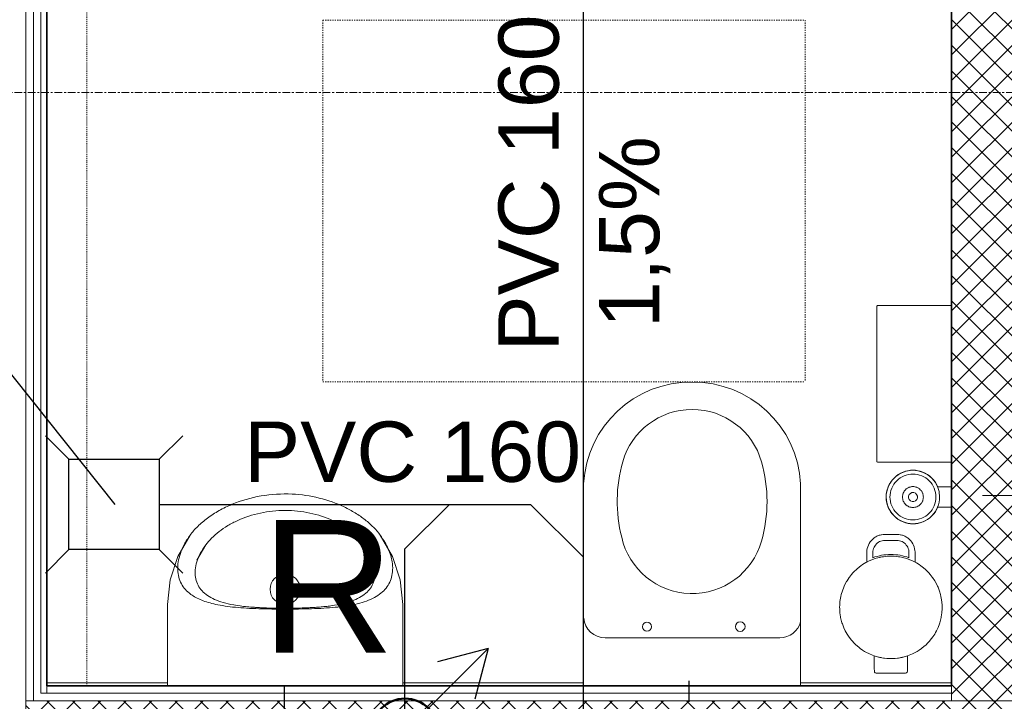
# Model space of a CAD drawing. Header units: millimetres. Extents: x -37728 to 44100, y 631619 to 691915.
# Tile 5 of 256: x -34865 to -33233, y 655558 to 656689. Entities that reach past the tile are written whole.
import ezdxf

# ---------------------------------------------------------------- set-up
doc = ezdxf.new("R2010")
doc.units = ezdxf.units.MM
for name, pattern in [('__FK_przerywana', [0.32004, 0.16002, -0.16002]), ('IMPORT-Short Dash', [0.4, 0.2, -0.2]), ('Linia siatki', [2.2225, 1.27, -0.3175, 0.3175, -0.3175])]:
    doc.linetypes.add(name, pattern=pattern)
doc.layers.add('_XREF', color=7, linetype='Continuous')
doc.layers.add('LEGENDA', color=7, linetype='Continuous')
for name, color, linetype, lineweight in [('A-AREA', 252, 'Continuous', 5), ('A-AREA-IDEN', 252, 'Continuous', 5), ('A-DETL', 252, 'Continuous', 5), ('A-DETL-GENF', 252, 'Continuous', 5), ('A-DETL-MBND', 252, 'Continuous', 5), ('A-WALL', 252, 'Continuous', 35), ('A-WALL-PATT', 252, 'Continuous', 35), ('G-IMPT', 252, 'Continuous', 5), ('I-FURN', 252, 'Continuous', 5), ('ins-kanaliza wentylacja', 2, 'Continuous', 30), ('ins-kanaliza-sanitarna', 14, 'Continuous', 30), ('ins-kanalizacja-sanitarna-w posadzce', 35, 'KANALIZACJA_SANITARNA', 30), ('ins-opisy', 7, 'Continuous', 25), ('IS_kanalizacja podposadzkowa', 14, 'Continuous', 50), ('P-SANR-FIXT', 252, 'Continuous', 5), ('S-GRID', 252, 'Continuous', 5)]:
    doc.layers.add(name, color=color, linetype=linetype, lineweight=lineweight)
doc.styles.add('Arial', font='arial.ttf', dxfattribs={"height": 5.447353})
doc.styles.get("Standard").update_dxf_attribs({"font": 'arial.ttf'})
doc.styles.add('styl1', font='arial.ttf')
doc.linetypes.add('KANALIZACJA_SANITARNA', pattern='A,0.5,-0.2,["KS",Standard,S=0.1,R=0,X=-0.1,Y=-0.05],-0.2', length=0.9)
pattern_1 = [(45, (-64249.1606, -65444.3874), (-2.12132034, 2.12132034), []), (135, (-64249.1606, -65444.3874), (-2.12132034, -2.12132034), [])]

# ---------------------------------------------------------------- blocks, each defined once
blk = doc.blocks.new('Sanitary_Accessories_HEWI_Toilet-brush-unit - Default Colour - _DC Matt black_-V3-__-00_00 Przyziemie PB')
at = {"layer": 'G-IMPT', "color": 252}
blk.add_line((3.81, -0.99), (3.81, -0.98), dxfattribs=at)
at = {"layer": 'G-IMPT', "color": 252, "flags": 128}
for points in [[(-1.7, 3.13), (-2.04, 2.97), (-2.43, 2.74), (-2.8, 2.47), (-3.14, 2.16), (-3.45, 1.82), (-3.72, 1.45), (-3.95, 1.06), (-4.13, 0.66), (-4.27, 0.24), (-4.37, -0.17), (-4.43, -0.58), (-4.44, -0.98), (-4.43, -1.38), (-4.37, -1.79), (-4.27, -2.2), (-4.13, -2.62), (-3.95, -3.02), (-3.72, -3.41), (-3.45, -3.78), (-3.14, -4.12), (-2.8, -4.43), (-2.43, -4.7), (-2.04, -4.93), (-1.64, -5.11), (-1.22, -5.25), (-0.81, -5.35), (-0.4, -5.41), (0, -5.43), (0.4, -5.41), (0.81, -5.35), (1.22, -5.25), (1.64, -5.11), (2.04, -4.93), (2.43, -4.7), (2.8, -4.43), (3.14, -4.12), (3.45, -3.78), (3.72, -3.41), (3.95, -3.02), (4.13, -2.62), (4.27, -2.2), (4.37, -1.79), (4.43, -1.38), (4.45, -0.98), (4.43, -0.58), (4.37, -0.17), (4.27, 0.24), (4.13, 0.66), (3.95, 1.06), (3.72, 1.45), (3.45, 1.82), (3.14, 2.16), (2.8, 2.47), (2.43, 2.74), (2.04, 2.97), (1.7, 3.13), (1.7, 4.66), (1.7, 5.41)], [(-1.7, 5.41), (-1.7, 4.66), (-1.7, 3.89), (-1.7, 3.13)]]:
    blk.add_lwpolyline(points, dxfattribs=at)
for points in [[(-0.16, 0.74), (-0.17, 0.74), (-0.31, 0.72), (-0.34, 0.72), (-0.48, 0.68), (-0.5, 0.67), (-0.64, 0.63), (-0.66, 0.62), (-0.79, 0.56), (-0.82, 0.55), (-0.95, 0.47), (-0.96, 0.46), (-1.09, 0.36), (-1.1, 0.36), (-1.22, 0.24), (-1.34, 0.12), (-1.34, 0.11), (-1.44, -0.02), (-1.45, -0.03), (-1.53, -0.17), (-1.54, -0.19), (-1.6, -0.32), (-1.61, -0.34), (-1.66, -0.48), (-1.66, -0.5), (-1.7, -0.64), (-1.7, -0.67), (-1.72, -0.81), (-1.72, -0.83), (-1.73, -0.98), (-1.72, -1.14), (-1.72, -1.15), (-1.7, -1.3), (-1.7, -1.32), (-1.66, -1.46), (-1.66, -1.48), (-1.61, -1.62), (-1.6, -1.64), (-1.54, -1.78), (-1.53, -1.8), (-1.45, -1.93), (-1.44, -1.94), (-1.34, -2.07), (-1.34, -2.08), (-1.22, -2.2), (-1.1, -2.32), (-1.09, -2.32), (-0.96, -2.42), (-0.95, -2.43), (-0.82, -2.51), (-0.79, -2.52), (-0.66, -2.58), (-0.64, -2.59), (-0.5, -2.64), (-0.48, -2.64), (-0.34, -2.68), (-0.31, -2.68), (-0.17, -2.7), (-0.16, -2.7), (0, -2.71), (0.16, -2.7), (0.17, -2.7), (0.32, -2.68), (0.34, -2.68), (0.48, -2.64), (0.5, -2.64), (0.64, -2.59), (0.66, -2.58), (0.79, -2.52), (0.82, -2.51), (0.95, -2.43), (0.96, -2.42), (1.09, -2.32), (1.1, -2.32), (1.22, -2.2), (1.34, -2.08), (1.34, -2.07), (1.44, -1.94), (1.45, -1.93), (1.53, -1.8), (1.54, -1.78), (1.6, -1.64), (1.61, -1.62), (1.66, -1.48), (1.66, -1.46), (1.7, -1.32), (1.7, -1.3), (1.72, -1.15), (1.72, -1.14), (1.73, -0.98), (1.72, -0.83), (1.72, -0.81), (1.7, -0.67), (1.7, -0.64), (1.66, -0.5), (1.66, -0.48), (1.61, -0.34), (1.6, -0.32), (1.54, -0.19), (1.53, -0.17), (1.45, -0.03), (1.44, -0.02), (1.34, 0.11), (1.34, 0.12), (1.22, 0.24), (1.1, 0.36), (1.09, 0.36), (0.96, 0.46), (0.95, 0.47), (0.82, 0.55), (0.79, 0.56), (0.66, 0.62), (0.64, 0.63), (0.5, 0.67), (0.48, 0.68), (0.34, 0.72), (0.32, 0.72), (0.17, 0.74), (0.16, 0.74), (0, 0.75)], [(0.13, -0.24), (-0.16, -0.25), (-0.43, -0.37), (-0.63, -0.58), (-0.74, -0.85), (-0.73, -1.14), (-0.61, -1.41), (-0.4, -1.61), (-0.13, -1.72), (0.16, -1.71), (0.43, -1.6), (0.63, -1.38), (0.74, -1.11), (0.73, -0.82), (0.61, -0.55), (0.4, -0.35)]]:
    blk.add_lwpolyline(points, close=True, dxfattribs=at)
at = {"layer": 'G-IMPT', "color": 252}
for centre, radius, start, end in [((0, -0.99), 4.43, 90, 180), ((0, -0.99), 4.43, 360, 90), ((0, -0.98), 3.81, 134.9938, 180), ((0, -0.98), 3.81, 90, 134.9938), ((0, -0.98), 3.81, 45.0062, 90), ((0, -0.98), 3.81, 0, 45.0062), ((0, -0.99), 4.43, 180, 270), ((0, -0.98), 3.81, 180, 225.0062), ((0, -0.99), 4.43, 270, 0), ((0, -0.98), 3.81, 314.9432, 359.8989), ((0, -0.98), 3.81, 225.0062, 270), ((0, -0.98), 3.81, 270, 314.9432)]:
    blk.add_arc(centre, radius, start, end, dxfattribs=at)
blk = doc.blocks.new('Sanitary_Sanitary-Accessories_HEWI_HEWI-Waste-bin-950-05-30501 - Colour - Matt black-V4-__-00_00 Przyziemie PB')
at = {"layer": 'A-DETL-GENF', "color": 252}
for p, q in [((-2.6, 11.48), (-2.71, 11.38)), ((-2.45, 11.53), (-2.6, 11.48)), ((-1.96, 11.53), (-2.45, 11.53)), ((-1.47, 11.53), (-1.96, 11.53)), ((-0.98, 11.53), (-1.47, 11.53)), ((-0.49, 11.53), (-0.98, 11.53)), ((0, 11.53), (-0.49, 11.53)), ((0.49, 11.53), (0, 11.53)), ((0.98, 11.53), (0.49, 11.53)), ((1.47, 11.53), (0.98, 11.53)), ((1.96, 11.53), (1.47, 11.53)), ((2.45, 11.53), (1.96, 11.53)), ((2.6, 11.48), (2.45, 11.53)), ((2.71, 11.38), (2.6, 11.48)), ((-2.71, 11.38), (-2.75, 11.22)), ((-2.75, 11.22), (-2.75, 10.71)), ((-2.75, 10.71), (-2.75, 10.2)), ((-2.75, 10.2), (-2.75, 9.69)), ((2.74, 11.28), (2.71, 11.38)), ((2.75, 10.71), (2.74, 11.28)), ((2.75, 10.2), (2.75, 10.71)), ((2.75, 9.69), (2.75, 10.2)), ((-3.61, 8.32), (-4.16, 8.04)), ((-3.04, 8.56), (-3.61, 8.32)), ((-2.75, 8.67), (-3.04, 8.56)), ((-2.75, 9.69), (-2.75, 9.18)), ((-2.75, 9.18), (-2.75, 8.67)), ((-2.75, 8.67), (-2.43, 8.77)), ((-2.45, 8.76), (-2.75, 8.67)), ((-1.98, 8.89), (-2.45, 8.76)), ((-2.43, 8.77), (-2.03, 8.88)), ((-2.03, 8.88), (-1.94, 8.9)), ((-1.85, 8.92), (-1.98, 8.89)), ((-1.94, 8.9), (-1.63, 8.97)), ((-1.24, 9.03), (-1.85, 8.92)), ((-1.63, 8.97), (-1.49, 8.99)), ((-1.49, 8.99), (-1.21, 9.04)), ((-0.62, 9.1), (-1.24, 9.03)), ((-1.21, 9.04), (-1.08, 9.06)), ((-1.08, 9.06), (-0.69, 9.1)), ((-0.69, 9.1), (-0.27, 9.12)), ((-0.4, 9.12), (-0.62, 9.1)), ((0, 9.12), (-0.4, 9.12)), ((-0.27, 9.12), (-0.15, 9.12)), ((-0.15, 9.12), (0.15, 9.12)), ((0.4, 9.12), (0, 9.12)), ((0.15, 9.12), (0.27, 9.12)), ((0.27, 9.12), (0.67, 9.1)), ((0.62, 9.1), (0.4, 9.12)), ((1.2, 9.04), (0.62, 9.1)), ((0.67, 9.1), (1.08, 9.06)), ((1.08, 9.06), (1.21, 9.04)), ((1.85, 8.92), (1.2, 9.04)), ((1.21, 9.04), (1.49, 8.99)), ((1.49, 8.99), (1.63, 8.97)), ((1.63, 8.97), (1.94, 8.9)), ((1.98, 8.89), (1.85, 8.92)), ((1.94, 8.9), (2.03, 8.88)), ((2.45, 8.76), (1.98, 8.89)), ((2.03, 8.88), (2.43, 8.77)), ((2.43, 8.77), (2.75, 8.67)), ((2.75, 8.67), (2.45, 8.76)), ((2.75, 9.18), (2.75, 9.69)), ((2.75, 8.67), (2.75, 9.18)), ((3.04, 8.56), (2.75, 8.67)), ((3.57, 8.34), (3.04, 8.56)), ((4.16, 8.04), (3.57, 8.34)), ((-5.77, 6.87), (-6.12, 6.52)), ((-5.67, 6.96), (-5.77, 6.87)), ((-5.19, 7.35), (-5.67, 6.96)), ((-5.09, 7.43), (-5.19, 7.35)), ((-4.69, 7.71), (-5.09, 7.43)), ((-4.35, 7.93), (-4.69, 7.71)), ((-4.16, 8.04), (-4.35, 7.93)), ((4.35, 7.93), (4.16, 8.04)), ((4.69, 7.71), (4.35, 7.93)), ((5.09, 7.43), (4.69, 7.71)), ((5.19, 7.35), (5.09, 7.43)), ((5.67, 6.96), (5.19, 7.35)), ((5.77, 6.87), (5.67, 6.96)), ((6.12, 6.52), (5.77, 6.87)), ((-7.26, 5.05), (-7.41, 4.79)), ((-6.94, 5.54), (-7.26, 5.05)), ((-6.53, 6.06), (-6.94, 5.54)), ((-6.39, 6.23), (-6.53, 6.06)), ((-6.12, 6.52), (-6.39, 6.23)), ((6.39, 6.23), (6.12, 6.52)), ((6.53, 6.06), (6.39, 6.23)), ((6.91, 5.57), (6.53, 6.06)), ((7.26, 5.05), (6.91, 5.57)), ((7.41, 4.79), (7.26, 5.05)), ((-8.04, 3.37), (-8.11, 3.17)), ((-7.82, 3.95), (-8.04, 3.37)), ((-7.56, 4.51), (-7.82, 3.95)), ((-7.41, 4.79), (-7.56, 4.51)), ((7.56, 4.51), (7.41, 4.79)), ((7.8, 4), (7.56, 4.51)), ((8.04, 3.37), (7.8, 4)), ((8.11, 3.17), (8.04, 3.37)), ((-8.36, 2.17), (-8.45, 1.55)), ((-8.33, 2.31), (-8.36, 2.17)), ((-8.22, 2.77), (-8.33, 2.31)), ((-8.11, 3.17), (-8.22, 2.77)), ((8.22, 2.77), (8.11, 3.17)), ((8.33, 2.31), (8.22, 2.77)), ((8.36, 2.17), (8.33, 2.31)), ((8.45, 1.55), (8.36, 2.17)), ((-8.49, 0.94), (-8.5, 0.55)), ((-8.5, 0.55), (-8.49, 0.31)), ((-8.46, 1.44), (-8.49, 0.94)), ((-8.49, 0.31), (-8.45, -0.3)), ((-8.45, 1.55), (-8.46, 1.44)), ((8.46, 1.44), (8.45, 1.55)), ((8.45, -0.33), (8.49, 0.31)), ((8.49, 0.94), (8.46, 1.44)), ((8.5, 0.55), (8.49, 0.94)), ((8.49, 0.31), (8.5, 0.55)), ((-8.45, -0.3), (-8.36, -0.92)), ((-8.36, -0.92), (-8.3, -1.2)), ((-8.3, -1.2), (-8.22, -1.52)), ((-8.22, -1.52), (-8.07, -2.06)), ((8.04, -2.12), (8.22, -1.52)), ((8.22, -1.52), (8.3, -1.2)), ((8.3, -1.2), (8.36, -0.92)), ((8.36, -0.92), (8.45, -0.33)), ((-8.07, -2.06), (-7.82, -2.7)), ((-7.82, -2.7), (-7.74, -2.88)), ((-7.74, -2.88), (-7.56, -3.26)), ((-7.56, -3.26), (-7.34, -3.67)), ((7.34, -3.67), (7.56, -3.26)), ((7.56, -3.26), (7.74, -2.88)), ((7.74, -2.88), (7.82, -2.7)), ((7.82, -2.7), (8.04, -2.12)), ((-7.34, -3.67), (-7.26, -3.8)), ((-7.26, -3.8), (-6.91, -4.32)), ((-6.91, -4.32), (-6.85, -4.41)), ((-6.85, -4.41), (-6.53, -4.81)), ((-6.53, -4.81), (-6.29, -5.09)), ((6.29, -5.09), (6.53, -4.81)), ((6.53, -4.81), (6.85, -4.41)), ((6.85, -4.41), (6.91, -4.32)), ((6.91, -4.32), (7.26, -3.8)), ((7.26, -3.8), (7.34, -3.67)), ((-6.29, -5.09), (-6.12, -5.27)), ((-6.12, -5.27), (-5.67, -5.71)), ((-5.67, -5.71), (-5.19, -6.1)), ((-5.19, -6.1), (-4.97, -6.27)), ((-4.97, -6.27), (-4.69, -6.46)), ((-4.69, -6.46), (-4.23, -6.75)), ((4.16, -6.79), (4.69, -6.46)), ((4.69, -6.46), (4.97, -6.27)), ((4.97, -6.27), (5.19, -6.1)), ((5.19, -6.1), (5.66, -5.71)), ((5.66, -5.71), (6.12, -5.27)), ((6.12, -5.27), (6.29, -5.09)), ((-4.23, -6.75), (-3.61, -7.07)), ((-3.61, -7.07), (-4, -6.87)), ((-4, -6.87), (-4, -7.27)), ((-4, -7.27), (-4, -7.67)), ((-4, -7.67), (-4, -8.07)), ((-4, -8.07), (-4, -8.48)), ((-3.61, -7.07), (-3.44, -7.15)), ((-3.44, -7.15), (-3.61, -7.07)), ((-3.44, -7.15), (-3.04, -7.31)), ((-3.04, -7.31), (-3.44, -7.15)), ((-3.04, -7.31), (-2.61, -7.46)), ((-2.61, -7.46), (-3.04, -7.31)), ((-2.64, -7.73), (-3, -7.6)), ((-3, -7.6), (-3, -8.04)), ((-3, -7.6), (-2.64, -7.73)), ((-3, -8.04), (-3, -7.6)), ((-3, -8.04), (-3, -8.48)), ((-3, -8.48), (-3, -8.04)), ((-2.28, -7.84), (-2.64, -7.73)), ((-2.64, -7.73), (-2.28, -7.84)), ((-2.61, -7.46), (-2.45, -7.51)), ((-2.45, -7.51), (-2.61, -7.46)), ((-2.45, -7.51), (-1.85, -7.67)), ((-2.15, -7.59), (-2.45, -7.51)), ((-1.91, -7.93), (-2.28, -7.84)), ((-2.28, -7.84), (-1.91, -7.93)), ((-1.85, -7.67), (-2.15, -7.59)), ((-1.54, -8.01), (-1.91, -7.93)), ((-1.91, -7.93), (-1.54, -8.01)), ((-1.85, -7.67), (-1.76, -7.69)), ((-1.76, -7.69), (-1.85, -7.67)), ((-1.76, -7.69), (-1.24, -7.78)), ((-1.5, -7.74), (-1.76, -7.69)), ((-1.16, -8.07), (-1.54, -8.01)), ((-1.54, -8.01), (-1.16, -8.07)), ((-1.24, -7.78), (-1.5, -7.74)), ((-1.24, -7.78), (-0.88, -7.83)), ((-0.88, -7.83), (-1.24, -7.78)), ((-0.77, -8.11), (-1.16, -8.07)), ((-1.16, -8.07), (-0.77, -8.11)), ((-0.88, -7.83), (-0.62, -7.85)), ((-0.62, -7.85), (-0.88, -7.83)), ((-0.39, -8.14), (-0.77, -8.11)), ((-0.77, -8.11), (-0.39, -8.14)), ((-0.62, -7.85), (0, -7.88)), ((-0.31, -7.86), (-0.62, -7.85)), ((0, -8.15), (-0.39, -8.14)), ((-0.39, -8.14), (0, -8.15)), ((0, -7.88), (-0.31, -7.86)), ((0, -7.88), (0.62, -7.85)), ((0.31, -7.86), (0, -7.88)), ((0.39, -8.14), (0, -8.15)), ((0, -8.15), (0.39, -8.14)), ((0.62, -7.85), (0.31, -7.86)), ((0.77, -8.11), (0.39, -8.14)), ((0.39, -8.14), (0.77, -8.11)), ((0.62, -7.85), (0.88, -7.83)), ((0.88, -7.83), (0.62, -7.85)), ((1.16, -8.07), (0.77, -8.11)), ((0.77, -8.11), (1.16, -8.07)), ((0.88, -7.83), (1.24, -7.78)), ((1.24, -7.78), (0.88, -7.83)), ((1.54, -8.01), (1.16, -8.07)), ((1.16, -8.07), (1.54, -8.01)), ((1.24, -7.78), (1.76, -7.69)), ((1.5, -7.74), (1.24, -7.78)), ((1.76, -7.69), (1.5, -7.74)), ((1.91, -7.93), (1.54, -8.01)), ((1.54, -8.01), (1.91, -7.93)), ((1.76, -7.69), (1.85, -7.67)), ((1.85, -7.67), (1.76, -7.69)), ((1.85, -7.67), (2.45, -7.51)), ((2.15, -7.59), (1.85, -7.67)), ((2.28, -7.84), (1.91, -7.93)), ((1.91, -7.93), (2.28, -7.84)), ((2.45, -7.51), (2.15, -7.59)), ((2.64, -7.73), (2.28, -7.84)), ((2.28, -7.84), (2.64, -7.73)), ((2.45, -7.51), (2.61, -7.46)), ((2.61, -7.46), (2.45, -7.51)), ((2.61, -7.46), (3.04, -7.31)), ((3.04, -7.31), (2.61, -7.46)), ((3, -7.6), (2.64, -7.73)), ((2.64, -7.73), (3, -7.6)), ((3, -8.04), (3, -7.6)), ((3, -7.6), (3, -8.04)), ((3, -8.48), (3, -8.04)), ((3, -8.04), (3, -8.48)), ((3.04, -7.31), (3.44, -7.15)), ((3.44, -7.15), (3.04, -7.31)), ((3.44, -7.15), (3.61, -7.07)), ((3.61, -7.07), (3.44, -7.15)), ((3.61, -7.07), (4.16, -6.79)), ((4, -6.87), (3.61, -7.07)), ((4, -7.27), (4, -6.87)), ((4, -7.67), (4, -7.27)), ((4, -8.07), (4, -7.67)), ((4, -8.48), (4, -8.07)), ((-4, -8.48), (-4, -8.59)), ((-4, -8.59), (-3.98, -8.79)), ((-3.98, -8.79), (-3.93, -9.1)), ((-3.93, -9.1), (-3.86, -9.4)), ((-3.86, -9.4), (-3.75, -9.67)), ((-3.75, -9.67), (-3.62, -9.93)), ((-3, -8.48), (-2.99, -8.7)), ((-2.99, -8.7), (-3, -8.48)), ((-2.99, -8.7), (-2.95, -8.92)), ((-2.95, -8.92), (-2.99, -8.7)), ((-2.95, -8.92), (-2.89, -9.14)), ((-2.89, -9.14), (-2.95, -8.92)), ((-2.89, -9.14), (-2.8, -9.34)), ((-2.8, -9.34), (-2.89, -9.14)), ((-2.8, -9.34), (-2.69, -9.54)), ((-2.69, -9.54), (-2.8, -9.34)), ((-2.69, -9.54), (-2.56, -9.72)), ((-2.56, -9.72), (-2.69, -9.54)), ((-2.56, -9.72), (-2.41, -9.89)), ((-2.41, -9.89), (-2.56, -9.72)), ((2.41, -9.89), (2.56, -9.72)), ((2.56, -9.72), (2.41, -9.89)), ((2.56, -9.72), (2.69, -9.54)), ((2.69, -9.54), (2.56, -9.72)), ((2.69, -9.54), (2.8, -9.34)), ((2.8, -9.34), (2.69, -9.54)), ((2.8, -9.34), (2.89, -9.14)), ((2.89, -9.14), (2.8, -9.34)), ((2.89, -9.14), (2.95, -8.92)), ((2.95, -8.92), (2.89, -9.14)), ((2.95, -8.92), (2.99, -8.7)), ((2.99, -8.7), (2.95, -8.92)), ((2.99, -8.7), (3, -8.48)), ((3, -8.48), (2.99, -8.7)), ((3.6, -9.98), (3.74, -9.7)), ((3.74, -9.7), (3.85, -9.4)), ((3.85, -9.4), (3.93, -9.12)), ((3.93, -9.12), (3.98, -8.85)), ((3.98, -8.85), (4, -8.59)), ((4, -8.59), (4, -8.48)), ((-3.62, -9.93), (-3.47, -10.18)), ((-3.47, -10.18), (-3.28, -10.42)), ((-3.28, -10.42), (-3.23, -10.48)), ((-3.23, -10.48), (-3.07, -10.64)), ((-3.07, -10.64), (-3.01, -10.7)), ((-3.01, -10.7), (-2.85, -10.84)), ((-2.85, -10.84), (-2.76, -10.9)), ((-2.76, -10.9), (-2.6, -11.01)), ((-2.6, -11.01), (-2.5, -11.07)), ((-2.5, -11.07), (-2.34, -11.16)), ((-2.41, -9.89), (-2.25, -10.04)), ((-2.25, -10.04), (-2.41, -9.89)), ((-2.34, -11.16), (-2.22, -11.22)), ((-2.25, -10.04), (-2.06, -10.17)), ((-2.06, -10.17), (-2.25, -10.04)), ((-2.22, -11.22), (-2.08, -11.28)), ((-2.08, -11.28), (-1.93, -11.33)), ((-2.06, -10.17), (-1.87, -10.28)), ((-1.87, -10.28), (-2.06, -10.17)), ((-1.93, -11.33), (-1.8, -11.37)), ((-1.87, -10.28), (-1.66, -10.36)), ((-1.66, -10.36), (-1.87, -10.28)), ((-1.8, -11.37), (-1.62, -11.41)), ((-1.66, -10.36), (-1.45, -10.42)), ((-1.45, -10.42), (-1.66, -10.36)), ((-1.62, -11.41), (-1.53, -11.43)), ((-1.53, -11.43), (-1.31, -11.46)), ((-1.45, -10.42), (-1.22, -10.46)), ((-1.22, -10.46), (-1.45, -10.42)), ((-1.22, -10.46), (-1, -10.47)), ((-1, -10.47), (-1.22, -10.46)), ((-1, -10.47), (-0.6, -10.47)), ((-0.6, -10.47), (-1, -10.47)), ((-0.6, -10.47), (-0.2, -10.47)), ((-0.2, -10.47), (-0.6, -10.47)), ((-0.2, -10.47), (0.2, -10.47)), ((0.2, -10.47), (-0.2, -10.47)), ((0.2, -10.47), (0.6, -10.47)), ((0.6, -10.47), (0.2, -10.47)), ((0.6, -10.47), (1, -10.47)), ((1, -10.47), (0.6, -10.47)), ((1, -10.47), (1.22, -10.46)), ((1.22, -10.46), (1, -10.47)), ((1.22, -10.46), (1.45, -10.42)), ((1.45, -10.42), (1.22, -10.46)), ((1.26, -11.46), (1.53, -11.43)), ((1.45, -10.42), (1.66, -10.36)), ((1.66, -10.36), (1.45, -10.42)), ((1.53, -11.43), (1.62, -11.41)), ((1.62, -11.41), (1.8, -11.37)), ((1.66, -10.36), (1.87, -10.28)), ((1.87, -10.28), (1.66, -10.36)), ((1.8, -11.37), (1.93, -11.33)), ((1.87, -10.28), (2.06, -10.17)), ((2.06, -10.17), (1.87, -10.28)), ((1.93, -11.33), (2.08, -11.28)), ((2.06, -10.17), (2.25, -10.04)), ((2.25, -10.04), (2.06, -10.17)), ((2.08, -11.28), (2.22, -11.22)), ((2.22, -11.22), (2.34, -11.16)), ((2.25, -10.04), (2.41, -9.89)), ((2.41, -9.89), (2.25, -10.04)), ((2.34, -11.16), (2.5, -11.07)), ((2.5, -11.07), (2.6, -11.01)), ((2.6, -11.01), (2.76, -10.9)), ((2.76, -10.9), (2.85, -10.84)), ((2.85, -10.84), (3.01, -10.7)), ((3.01, -10.7), (3.07, -10.64)), ((3.07, -10.64), (3.23, -10.48)), ((3.23, -10.48), (3.28, -10.42)), ((3.28, -10.42), (3.43, -10.24)), ((3.43, -10.24), (3.6, -9.98)), ((-1.31, -11.46), (-1, -11.47)), ((-1, -11.47), (-0.6, -11.47)), ((-0.6, -11.47), (-0.2, -11.47)), ((-0.2, -11.47), (0.2, -11.47)), ((0.2, -11.47), (0.6, -11.47)), ((0.6, -11.47), (1, -11.47)), ((1, -11.47), (1.26, -11.46))]:
    blk.add_line(p, q, dxfattribs=at)
blk = doc.blocks.new('OHy Szereg Ustęp ___FK_04_0 - Ustęp-9271751-__-00_00 Przyziemie PB')
at = {"layer": 'P-SANR-FIXT', "color": 252}
for p, q in [((-5.49, 41), (-5.49, 7.5)), ((30.49, 7.5), (30.49, 41)), ((-1.92, 15.45), (27.03, 15.45))]:
    blk.add_line(p, q, dxfattribs=at)
for centre, radius in [((5.01, 17.3), 0.749), ((20.47, 17.32), 0.805)]:
    blk.add_circle(centre, radius, dxfattribs=at)
for centre, radius, start, end in [((12.29, 40.06), 17.81, 89.3247, 176.9745), ((12.29, 40.06), 17.81, 89.3247, 176.9745), ((12.71, 40.06), 17.81, 3.0255, 90.6753), ((12.71, 40.06), 17.81, 3.0255, 90.6753), ((12.5, 41.37), 11.97, 15.9136, 164.0864), ((24.02, 38.09), 23.95, 164.0864, 194.3367), ((0.9, 38.06), 24.02, 344.0864, 15.9136), ((12.5, 34.76), 11.97, 192.5656, 344.0864), ((-1.92, 19.03), 3.58, 184.8473, 270), ((27.03, 19.03), 3.58, 270, 345.3093)]:
    blk.add_arc(centre, radius, start, end, dxfattribs=at)
blk = doc.blocks.new('Sanitary_Bathroom-Accessories_Roca_8174060xx-Public-Wall-mounted-industrial - 02 - Matt-V13-__-00_00 Przyziemie PB')
at = {"layer": 'A-DETL-GENF', "color": 252}
for p, q in [((-12.9, 0), (-13, -0.1)), ((-13, -0.1), (-13, -12.26)), ((12.9, 0), (-12.9, 0)), ((13, -0.1), (12.9, 0)), ((13, -12.26), (13, -0.1)), ((-13, -12.26), (-12.9, -12.36)), ((12.9, -12.36), (13, -12.26))]:
    blk.add_line(p, q, dxfattribs=at)
blk = doc.blocks.new('ZZZ OHy Pisuar ___FK_04_0 - przykład-5707103-__-00_00 Przyziemie PB')
at = {"layer": 'P-SANR-FIXT', "color": 252}
for p, q in [((63440.25, 65580.87), (63441.38, 65582.83)), ((63472.92, 65582.83), (63474.06, 65580.87)), ((63442.49, 65578.72), (63443.98, 65581.22)), ((63443.98, 65581.22), (63442.84, 65579.3)), ((63471.47, 65579.3), (63470.33, 65581.22)), ((63470.33, 65581.22), (63471.81, 65578.72)), ((63437.65, 65571.36), (63437.65, 65557.86)), ((63476.65, 65557.86), (63476.65, 65571.36))]:
    blk.add_line(p, q, dxfattribs=at)
at = {"layer": 'P-SANR-FIXT', "color": 252, "flags": 128}
for points in [[(63441.38, 65582.83), (63439.34, 65579.3), (63438.08, 65575.42), (63437.65, 65571.36)], [(63476.65, 65571.36), (63476.23, 65575.42), (63474.96, 65579.3), (63472.92, 65582.83)], [(63437.65, 65571.36), (63438.08, 65575.42), (63439.34, 65579.3), (63440.14, 65580.68)], [(63474.17, 65580.68), (63474.96, 65579.3), (63476.23, 65575.42), (63476.65, 65571.36)]]:
    blk.add_lwpolyline(points, dxfattribs=at)
at = {"layer": 'P-SANR-FIXT', "color": 252}
for start, end in [(0, 180), (180, 0)]:
    blk.add_arc((63457.15, 65573.86), 2.5, start, end, dxfattribs=at)
for points, knots in [([(63441.38, 65582.83), (63441.75, 65583.33), (63442.39, 65584.07), (63443.42, 65585.01), (63444.27, 65585.69), (63445.19, 65586.33), (63446.51, 65587.12), (63449.04, 65588.35), (63453.11, 65589.53), (63458.12, 65589.83), (63462.87, 65589.13), (63466.35, 65587.89), (63468.81, 65586.55), (63470.45, 65585.41), (63471.85, 65584.15), (63472.6, 65583.28), (63472.92, 65582.83)], [-1, -1, -1, -1, -0.933824, -0.900735, -0.867647, -0.834559, -0.801471, -0.735294, -0.602941, -0.470588, -0.352941, -0.235294, -0.176471, -0.117647, -0.058824, 0, 0, 0, 0]), ([(63470.33, 65581.22), (63470.04, 65581.61), (63469.39, 65582.36), (63468.15, 65583.44), (63466.7, 65584.44), (63464.49, 65585.6), (63461.31, 65586.65), (63457.15, 65587.09), (63452.99, 65586.65), (63449.82, 65585.6), (63447.61, 65584.44), (63446.15, 65583.45), (63444.92, 65582.36), (63444.26, 65581.61), (63443.98, 65581.22)], [-1, -1, -1, -1, -0.9375, -0.875, -0.8125, -0.75, -0.625, -0.5, -0.375, -0.25, -0.1875, -0.125, -0.0625, 0, 0, 0, 0]), ([(63445.63, 65571.36), (63445.2, 65571.46), (63444.38, 65571.66), (63442.92, 65572.17), (63441.23, 65573.08), (63439.78, 65574.7), (63439.26, 65576.62), (63439.37, 65578.39), (63439.73, 65579.81), (63440.38, 65581.31), (63441.01, 65582.32), (63441.38, 65582.83)], [-1, -1, -1, -1, -0.931818, -0.863636, -0.727273, -0.545455, -0.363636, -0.272727, -0.181818, -0.090909, 0, 0, 0, 0]), ([(63472.92, 65582.83), (63473.2, 65582.45), (63473.7, 65581.69), (63474.46, 65580.18), (63475.07, 65578.13), (63474.96, 65575.79), (63473.85, 65573.75), (63472.14, 65572.51), (63470.32, 65571.77), (63469.25, 65571.49), (63468.68, 65571.36)], [-1, -1, -1, -1, -0.931818, -0.863636, -0.727273, -0.545455, -0.363636, -0.181818, -0.090909, 0, 0, 0, 0]), ([(63443.98, 65581.22), (63443.62, 65580.74), (63443.01, 65579.79), (63442.25, 65577.92), (63442.09, 65575.79), (63442.85, 65574.08), (63443.98, 65572.99), (63445.09, 65572.31), (63446.45, 65571.76), (63447.55, 65571.48), (63448.14, 65571.36)], [-1, -1, -1, -1, -0.9, -0.8, -0.6, -0.4, -0.3, -0.2, -0.1, 0, 0, 0, 0]), ([(63466.16, 65571.36), (63466.76, 65571.48), (63467.85, 65571.76), (63469.67, 65572.49), (63471.3, 65573.74), (63472.06, 65575.45), (63472.12, 65577.07), (63471.86, 65578.38), (63471.29, 65579.79), (63470.69, 65580.74), (63470.33, 65581.22)], [-1, -1, -1, -1, -0.9, -0.8, -0.6, -0.4, -0.3, -0.2, -0.1, 0, 0, 0, 0]), ([(63448.14, 65571.36), (63448.8, 65571.23), (63449.86, 65571.07), (63451.24, 65570.93), (63452.07, 65570.87), (63452.71, 65570.83), (63453.37, 65570.79), (63454.27, 65570.76), (63455.21, 65570.73), (63456.15, 65570.72), (63456.86, 65570.71), (63457.58, 65570.71), (63458.25, 65570.72), (63458.86, 65570.73), (63459.42, 65570.74), (63459.98, 65570.76), (63460.71, 65570.78), (63461.59, 65570.83), (63462.62, 65570.89), (63463.58, 65570.98), (63464.81, 65571.12), (63465.64, 65571.26), (63466.16, 65571.36)], [-1, -1, -1, -1, -0.861111, -0.791667, -0.756944, -0.722222, -0.6875, -0.652778, -0.583333, -0.548611, -0.513889, -0.479167, -0.444444, -0.416667, -0.388889, -0.361111, -0.333333, -0.277778, -0.222222, -0.166667, -0.111111, 0, 0, 0, 0])]:
    blk.add_open_spline(points, degree=3, knots=knots, dxfattribs=at)
blk.add_open_spline([(63468.68, 65571.36), (63468.19, 65571.26), (63467.16, 65571.07), (63465.45, 65570.87), (63463.56, 65570.72), (63461.53, 65570.63), (63459.38, 65570.58), (63457.15, 65570.57), (63454.93, 65570.58), (63452.78, 65570.63), (63450.74, 65570.72), (63448.86, 65570.87), (63447.15, 65571.07), (63446.12, 65571.26), (63445.63, 65571.36)], degree=3, dxfattribs=at)
blk = doc.blocks.new('METKA_POMIESZCZENIA PB NL Lubin - Rozbudowana - z ramką-8603349-__-00_00 Przyziemie PB')
at = {"layer": 'A-AREA-IDEN', "color": 252}
for p, q in [((0, 0.425), (0, 0)), ((-1, 0), (1.3, 0)), ((0, 0), (0, -0.425))]:
    blk.add_line(p, q, dxfattribs=at)
blk = doc.blocks.new('A$C4e31ac75')
at = {"layer": 'A-WALL-PATT', "lineweight": 5}
h = blk.add_hatch(dxfattribs=at)
h.set_pattern_fill('FP_11', color=256, style=0, pattern_type=2)
h.set_pattern_definition(pattern_1)
h.paths.add_polyline_path([(-914.37, 15), (-905.15, 15), (-905.15, 15.25), (-917.65, 15.25), (-917.65, 15), (-916.44, 15)])
h.paths.add_polyline_path([(-905.15, 27.75), (-905.15, 168.47), (-917.65, 168.47), (-917.65, 27.75), (-914.37, 27.75)])
h.paths.add_polyline_path([(-905.15, 266.07), (-905.15, 279.07), (-917.65, 279.07), (-917.65, 266.07), (-911.4, 266.07)])
h = blk.add_hatch(dxfattribs=at)
h.set_pattern_fill('FP_11', color=256, style=0, pattern_type=2)
h.set_pattern_definition(pattern_1)
h.paths.add_polyline_path([(-1070.15, 15.25), (-917.65, 15.25), (-917.65, 17.25), (-905.15, 17.25), (-905.15, 27.75), (-1071.15, 27.75), (-1071.15, 15.25)])
at = {"layer": 'A-AREA'}
for p, q in [((-1067.65, 30.75), (-1047.65, 30.75)), ((-1008.65, 30.75), (-978.65, 30.75)), ((-942.67, 30.75), (-917.65, 30.75))]:
    blk.add_line(p, q, dxfattribs=at)
at = {"layer": 'A-DETL', "linetype": 'IMPORT-Short Dash'}
for p, q in [((-1021.92, 140.69), (-941.92, 140.69)), ((-1021.92, 140.69), (-1021.92, 80.69)), ((-941.92, 140.69), (-941.92, 80.69)), ((-1021.92, 80.69), (-941.92, 80.69))]:
    blk.add_line(p, q, dxfattribs=at)
at = {"layer": 'A-DETL-MBND', "linetype": '__FK_przerywana'}
blk.add_line((-1061.05, 30.25), (-1061.05, 144.25), dxfattribs=at)
at = {"layer": 'A-WALL', "lineweight": 5}
for p, q in [((-1071.15, 575.15), (-1071.15, 13.75)), ((-1069.9, 575.15), (-1069.9, 27.75)), ((-1068.65, 144.25), (-1068.65, 29)), ((-1067.65, 29), (-1067.65, 30.25)), ((-917.65, 27.75), (-917.65, 30.25)), ((-1068.65, 29), (-917.65, 29)), ((-1071.15, 27.75), (-905.15, 27.75))]:
    blk.add_line(p, q, dxfattribs=at)
at = {"layer": 'A-WALL'}
for p, q in [((-1067.65, 30.25), (-1067.65, 144.25)), ((-917.65, 144.25), (-917.65, 30.25)), ((-917.65, 30.25), (-1067.65, 30.25))]:
    blk.add_line(p, q, dxfattribs=at)
at = {"layer": 'S-GRID', "linetype": 'Linia siatki'}
blk.add_line((-1273.08, 128.67), (156.7, 128.67), dxfattribs=at)
at = {"layer": 'A-AREA-IDEN', "xscale": 49.99999999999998, "yscale": 49.99999999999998, "zscale": 49.99999999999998}
blk.add_blockref('METKA_POMIESZCZENIA PB NL Lubin - Rozbudowana - z ramką-8603349-__-00_00 Przyziemie PB', (-862.51, 61.84), dxfattribs=at)
at = {"layer": 'I-FURN'}
for name, p, rotation in [('Sanitary_Bathroom-Accessories_Roca_8174060xx-Public-Wall-mounted-industrial - 02 - Matt-V13-__-00_00 Przyziemie PB', (-930.01, 80.32), 89.99999999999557), ('Sanitary_Accessories_HEWI_Toilet-brush-unit - Default Colour - _DC Matt black_-V3-__-00_00 Przyziemie PB', (-923.06, 61.56), 269.9999999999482), ('Sanitary_Sanitary-Accessories_HEWI_HEWI-Waste-bin-950-05-30501 - Colour - Matt black-V4-__-00_00 Przyziemie PB', (-927.7, 43.88), 180)]:
    blk.add_blockref(name, p, dxfattribs=dict(at, rotation=rotation))
at = {"layer": 'P-SANR-FIXT'}
for name, p in [('OHy Szereg Ustęp ___FK_04_0 - Ustęp-9271751-__-00_00 Przyziemie PB', (-973.16, 22.75)), ('ZZZ OHy Pisuar ___FK_04_0 - przykład-5707103-__-00_00 Przyziemie PB', (-64485.3, -65527.61))]:
    blk.add_blockref(name, p, dxfattribs=at)

msp = doc.modelspace()

# ---------------------------------------------------------------- block references
at = {"layer": '_XREF', "xscale": 10, "yscale": 10, "zscale": 10}
msp.add_blockref('A$C4e31ac75', (-24143.6, 655281.1), dxfattribs=at)

# ---------------------------------------------------------------- next in the draw order: linework, layer by layer
at = {"layer": 'ins-kanaliza wentylacja'}
for p, q in [((-34226.4, 655507.4), (-34088.5, 655645.3)), ((-34088.5, 655645.3), (-34172.7, 655623.4)), ((-34088.5, 655645.3), (-34110.3, 655561.1))]:
    msp.add_line(p, q, dxfattribs=at)
at = {"layer": 'ins-kanaliza-sanitarna'}
for p, q in [((-34822.8, 655998.3), (-34783.9, 655959.4)), ((-34595, 655998.3), (-34633.9, 655959.4)), ((-34822.8, 655770.5), (-34783.9, 655809.4)), ((-34595, 655770.5), (-34633.9, 655809.4)), ((-33755.8, 655591.8), (-33755.8, 655556.9)), ((-34426, 655507.4), (-34426, 655583.6))]:
    msp.add_line(p, q, dxfattribs=at)
msp.add_lwpolyline([(-34783.9, 655959.4), (-34633.9, 655959.4), (-34633.9, 655809.4), (-34783.9, 655809.4)], close=True, dxfattribs=at)
at = {"layer": 'ins-kanalizacja-sanitarna-w posadzce'}
for p, q in [((-33930.6, 654035.9), (-33930.6, 662832.8)), ((-34633.9, 655884.4), (-34018, 655884.4)), ((-34226.4, 655810.5), (-34152.4, 655884.4)), ((-34018, 655884.4), (-33930.6, 655796.9)), ((-34226.4, 655507.4), (-34226.4, 655810.5))]:
    msp.add_line(p, q, dxfattribs=at)
at = {"layer": 'ins-opisy'}
msp.add_line((-34707, 655884.4), (-34940.6, 656177.1, 0), dxfattribs=at)
at = {"layer": 'IS_kanalizacja podposadzkowa', "ltscale": 100}
msp.add_circle((-34226.4, 655507.4), 55, dxfattribs=at)

# ---------------------------------------------------------------- next in the draw order: texts
at = {"layer": 'ins-opisy', "linetype": 'Continuous', "insert": (-34071.4, 656138.1), "char_height": 100, "width": 640.269, "attachment_point": 1, "rotation": 90, "style": 'Arial'}
msp.add_mtext('PVC 160\\P 1,5%', dxfattribs=at)
at = {"layer": 'ins-opisy', "linetype": 'Continuous', "insert": (-34493.4, 656021.9), "char_height": 100, "width": 1102.299, "attachment_point": 1, "style": 'Arial'}
msp.add_mtext('PVC 160 ', dxfattribs=at)
at = {"layer": 'LEGENDA', "style": 'styl1'}
msp.add_text('R', height=220, rotation=360, dxfattribs=at).set_placement((-34465.5, 655638.6, 0))

doc.saveas('drawing.dxf')
